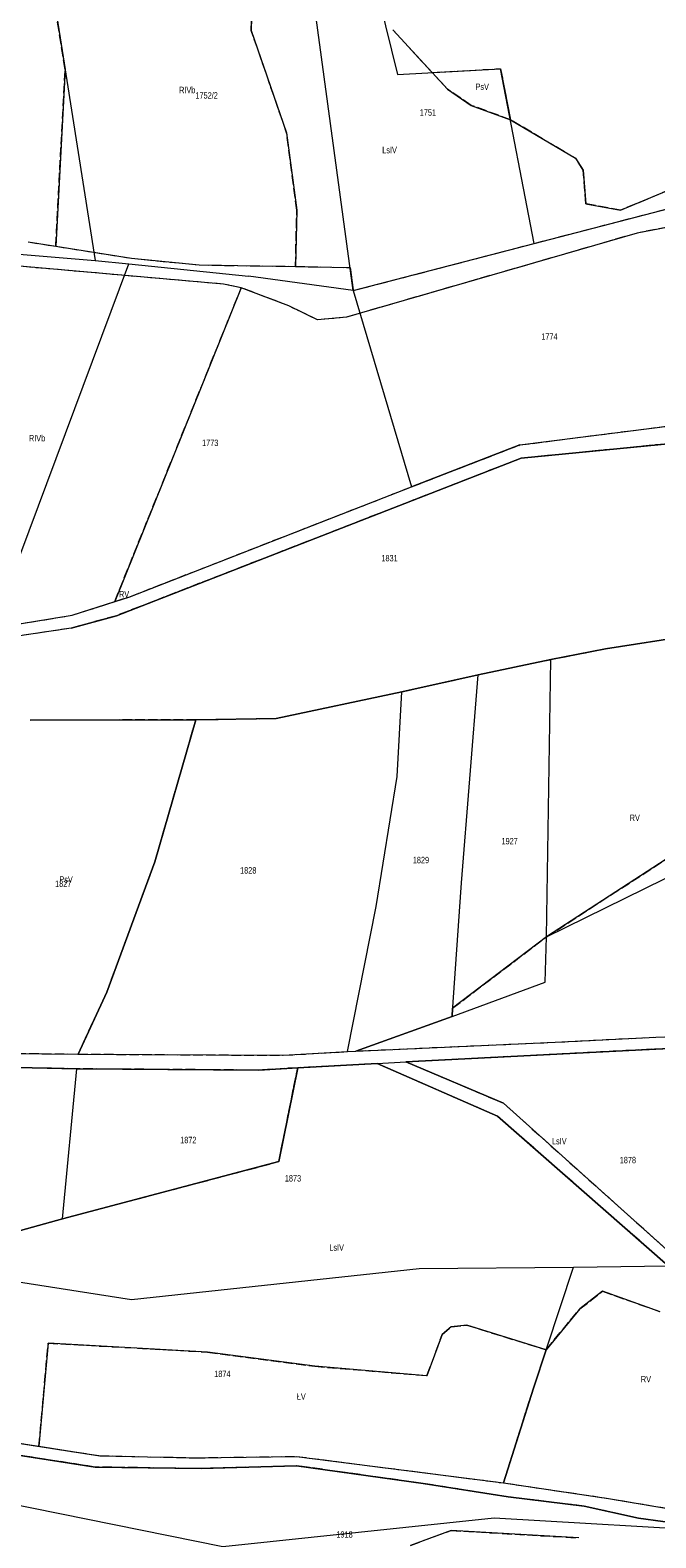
# Model space of a CAD drawing. Header units: metres. Extents: x 7496145 to 7500200, y 5498500 to 5502080.
# Tile 78 of 202: x 7498311 to 7498458, y 5499478 to 5499832. Entities that reach past the tile are written whole.
import ezdxf
from ezdxf.enums import TextEntityAlignment as Align

# ---------------------------------------------------------------- set-up
doc = ezdxf.new("R2010")
doc.units = ezdxf.units.M
doc.header["$MEASUREMENT"] = 0
for name, pattern in [('2.25_0.75', [3, 2.25, -0.75]), ('219-1000', [0]), ('egug-1000', [0])]:
    doc.linetypes.add(name, pattern=pattern)
for name, color, linetype in [('209-oznaczenie konturu klasyfikacyjnego', 7, 'CONTINUOUS'), ('211-numer działki ewidencyjnej', 7, 'CONTINUOUS'), ('217-kontur klasyfikacyjny', 7, 'CONTINUOUS'), ('218-kontur użytku gruntowego', 7, 'CONTINUOUS'), ('219-działka ewidencyjna', 7, 'CONTINUOUS')]:
    doc.layers.add(name, color=color, linetype=linetype)
doc.styles.get("Standard").update_dxf_attribs({"font": 'Working1250', "width": 0.75})

msp = doc.modelspace()

# ---------------------------------------------------------------- linework, layer by layer
at = {"layer": '217-kontur klasyfikacyjny', "color": 3, "linetype": '2.25_0.75', "lineweight": 18, "flags": 128}
for points in [[(7498362.96, 5499832.16), (7498363.26, 5499844.39)], [(7498319.23, 5499822.98), (7498316.34, 5499841.37)], [(7498371.24, 5499808.14), (7498362.96, 5499832.16)], [(7498405.44, 5499822.27), (7498396.23, 5499832.25)], [(7498317.05, 5499781.47), (7498319.23, 5499822.98)], [(7498405.44, 5499822.27), (7498421.52, 5499823.16)], [(7498409.08, 5499818.32), (7498405.44, 5499822.27)], [(7498421.52, 5499823.16), (7498423.82, 5499811.19)], [(7498414.63, 5499814.55), (7498409.08, 5499818.32)], [(7498423.82, 5499811.19), (7498414.63, 5499814.55)], [(7498439.12, 5499802.14), (7498423.82, 5499811.19)], [(7498373.67, 5499789.93), (7498371.24, 5499808.14)], [(7498440.95, 5499799.37), (7498439.12, 5499802.14)], [(7498441.51, 5499791.44), (7498440.95, 5499799.37)], [(7498478.18, 5499801.81), (7498449.7, 5499789.93)], [(7498429.41, 5499782.15), (7498475.24, 5499794.04)], [(7498373.33, 5499776.75), (7498373.67, 5499789.93)], [(7498449.7, 5499789.93), (7498441.51, 5499791.44)], [(7498478.55, 5499789.32), (7498453.59, 5499784.59)], [(7498310.55, 5499782.49), (7498317.05, 5499781.47)], [(7498317.05, 5499781.47), (7498334.84, 5499778.68)], [(7498453.59, 5499784.59), (7498385.32, 5499764.82)], [(7498386.92, 5499771.07), (7498429.41, 5499782.15)], [(7498356.46, 5499772.59), (7498286.25, 5499778.73)], [(7498334.84, 5499778.68), (7498350.7, 5499777.09)], [(7498350.7, 5499777.09), (7498373.33, 5499776.75)], [(7498373.33, 5499776.75), (7498386.19, 5499776.46)], [(7498386.19, 5499776.46), (7498386.92, 5499771.07)], [(7498330.89, 5499698.08), (7498360.62, 5499771.75)], [(7498360.62, 5499771.75), (7498356.46, 5499772.59)], [(7498371.78, 5499767.48), (7498360.62, 5499771.75)], [(7498378.55, 5499764.2), (7498371.78, 5499767.48)], [(7498385.32, 5499764.82), (7498378.55, 5499764.2)], [(7498426.01, 5499734.83), (7498462.61, 5499739.52)], [(7498472.1, 5499736.23), (7498426.33, 5499731.72)], [(7498400.61, 5499725.02), (7498426.01, 5499734.83)], [(7498426.33, 5499731.72), (7498331.3, 5499694.76)], [(7498334.43, 5499699.22), (7498400.61, 5499725.02)], [(7498320.92, 5499694.87), (7498330.89, 5499698.08)], [(7498330.89, 5499698.08), (7498334.43, 5499699.22)], [(7498302.18, 5499691.81), (7498320.92, 5499694.87)], [(7498331.3, 5499694.76), (7498320.63, 5499691.83)], [(7498446.18, 5499687.02), (7498486.44, 5499693.28)], [(7498320.63, 5499691.83), (7498301.69, 5499688.98)], [(7498433.34, 5499684.48), (7498446.18, 5499687.02)], [(7498416.26, 5499680.89), (7498433.34, 5499684.48)], [(7498398.33, 5499676.91), (7498416.26, 5499680.89)], [(7498368.77, 5499670.64), (7498398.33, 5499676.91)], [(7498349.96, 5499670.34), (7498311.01, 5499670.21)], [(7498340.32, 5499636.97), (7498349.96, 5499670.34)], [(7498349.96, 5499670.34), (7498368.77, 5499670.64)], [(7498432.27, 5499619.35), (7498466.19, 5499641.37)], [(7498329.05, 5499606.43), (7498340.32, 5499636.97)], [(7498410.26, 5499602.64), (7498432.27, 5499619.35)], [(7498322.33, 5499591.85), (7498329.05, 5499606.43)], [(7498410.12, 5499600.7), (7498410.26, 5499602.64)], [(7498387.5, 5499592.57), (7498410.12, 5499600.7)], [(7498387.5, 5499592.57), (7498434.33, 5499594.65)], [(7498434.33, 5499594.65), (7498457.97, 5499595.84)], [(7498457.97, 5499595.84), (7498470.46, 5499596.3)], [(7498283.79, 5499592.33), (7498322.33, 5499591.85)], [(7498322.33, 5499591.85), (7498370.49, 5499591.57)], [(7498370.49, 5499591.57), (7498385.53, 5499592.43)], [(7498385.53, 5499592.43), (7498387.5, 5499592.57)], [(7498453.19, 5499592.8), (7498399.29, 5499590.02)], [(7498465.88, 5499593.41), (7498453.19, 5499592.8)], [(7498322.02, 5499588.39), (7498279.86, 5499589.32)], [(7498364.76, 5499588.1), (7498322.02, 5499588.39)], [(7498373.87, 5499588.66), (7498364.76, 5499588.1)], [(7498369.42, 5499566.62), (7498373.87, 5499588.66)], [(7498392.5, 5499589.63), (7498373.87, 5499588.66)], [(7498420.8, 5499577.26), (7498392.5, 5499589.63)], [(7498399.29, 5499590.02), (7498422.18, 5499580.35)], [(7498422.18, 5499580.35), (7498460.57, 5499545.93)], [(7498460.89, 5499542.16), (7498420.8, 5499577.26)], [(7498318.64, 5499553.22), (7498369.42, 5499566.62)], [(7498280.79, 5499542.71), (7498318.64, 5499553.22)], [(7498440.12, 5499532.05), (7498445.43, 5499536.18)], [(7498445.43, 5499536.18), (7498459.01, 5499531.39)], [(7498432.21, 5499522.45), (7498440.12, 5499532.05)], [(7498407.81, 5499526.07), (7498409.94, 5499527.8)], [(7498409.94, 5499527.8), (7498413.57, 5499528.23)], [(7498413.57, 5499528.23), (7498432.21, 5499522.45)], [(7498313.08, 5499499.79), (7498315.26, 5499524.01)], [(7498315.26, 5499524.01), (7498352.7, 5499521.91)], [(7498404.23, 5499516.37), (7498407.81, 5499526.07)], [(7498352.7, 5499521.91), (7498377.89, 5499518.57)], [(7498429.23, 5499513.42), (7498432.21, 5499522.45)], [(7498377.89, 5499518.57), (7498404.23, 5499516.37)], [(7498422.22, 5499491.2), (7498429.23, 5499513.42)], [(7498303.11, 5499501.33), (7498313.08, 5499499.79)], [(7498313.08, 5499499.79), (7498327.37, 5499497.59)], [(7498326.29, 5499494.92), (7498308.3, 5499497.72)], [(7498351.23, 5499494.57), (7498326.29, 5499494.92)], [(7498327.37, 5499497.59), (7498349.89, 5499497.09)], [(7498349.89, 5499497.09), (7498373.59, 5499497.43)], [(7498373.61, 5499495.23), (7498351.23, 5499494.57)], [(7498373.59, 5499497.43), (7498422.22, 5499491.2)], [(7498403.36, 5499491.07), (7498373.61, 5499495.23)], [(7498422.22, 5499491.2), (7498446.88, 5499487.56)], [(7498423.3, 5499487.93), (7498403.36, 5499491.07)], [(7498441.15, 5499485.75), (7498423.3, 5499487.93)], [(7498453.88, 5499482.89), (7498441.15, 5499485.75)], [(7498446.88, 5499487.56), (7498476.51, 5499482.57)], [(7498465.31, 5499481.34), (7498453.88, 5499482.89)], [(7498400.38, 5499476.54), (7498409.91, 5499480.04)], [(7498409.91, 5499480.04), (7498439.88, 5499478.29)]]:
    msp.add_lwpolyline(points, dxfattribs=at)
at = {"layer": '218-kontur użytku gruntowego', "color": 3, "linetype": 'egug-1000', "lineweight": 18, "flags": 128}
for points in [[(7498363.26, 5499844.39), (7498362.96, 5499832.16)], [(7498316.34, 5499841.37), (7498319.23, 5499822.98)], [(7498362.96, 5499832.16), (7498371.24, 5499808.14)], [(7498396.23, 5499832.25), (7498405.44, 5499822.27)], [(7498319.23, 5499822.98), (7498317.05, 5499781.47)], [(7498405.44, 5499822.27), (7498421.52, 5499823.16)], [(7498405.44, 5499822.27), (7498409.08, 5499818.32)], [(7498421.52, 5499823.16), (7498423.82, 5499811.19)], [(7498409.08, 5499818.32), (7498414.63, 5499814.55)], [(7498414.63, 5499814.55), (7498423.82, 5499811.19)], [(7498423.82, 5499811.19), (7498439.12, 5499802.14)], [(7498371.24, 5499808.14), (7498373.67, 5499789.93)], [(7498439.12, 5499802.14), (7498440.95, 5499799.37)], [(7498440.95, 5499799.37), (7498441.51, 5499791.44)], [(7498449.7, 5499789.93), (7498478.18, 5499801.81)], [(7498429.41, 5499782.15), (7498475.24, 5499794.04)], [(7498373.67, 5499789.93), (7498373.33, 5499776.75)], [(7498441.51, 5499791.44), (7498449.7, 5499789.93)], [(7498478.55, 5499789.32), (7498453.59, 5499784.59)], [(7498310.55, 5499782.49), (7498317.05, 5499781.47)], [(7498317.05, 5499781.47), (7498334.84, 5499778.68)], [(7498453.59, 5499784.59), (7498385.32, 5499764.82)], [(7498386.92, 5499771.07), (7498429.41, 5499782.15)], [(7498356.46, 5499772.59), (7498286.25, 5499778.73)], [(7498334.84, 5499778.68), (7498350.7, 5499777.09)], [(7498350.7, 5499777.09), (7498373.33, 5499776.75)], [(7498373.33, 5499776.75), (7498386.19, 5499776.46)], [(7498386.19, 5499776.46), (7498386.92, 5499771.07)], [(7498360.62, 5499771.75), (7498330.89, 5499698.08)], [(7498360.62, 5499771.75), (7498356.46, 5499772.59)], [(7498371.78, 5499767.48), (7498360.62, 5499771.75)], [(7498378.55, 5499764.2), (7498371.78, 5499767.48)], [(7498385.32, 5499764.82), (7498378.55, 5499764.2)], [(7498426.01, 5499734.83), (7498462.61, 5499739.52)], [(7498472.1, 5499736.23), (7498426.33, 5499731.72)], [(7498400.61, 5499725.02), (7498426.01, 5499734.83)], [(7498426.33, 5499731.72), (7498331.3, 5499694.76)], [(7498334.43, 5499699.22), (7498400.61, 5499725.02)], [(7498320.92, 5499694.87), (7498330.89, 5499698.08)], [(7498330.89, 5499698.08), (7498334.43, 5499699.22)], [(7498302.18, 5499691.81), (7498320.92, 5499694.87)], [(7498331.3, 5499694.76), (7498320.63, 5499691.83)], [(7498486.44, 5499693.28), (7498446.18, 5499687.02)], [(7498320.63, 5499691.83), (7498301.69, 5499688.98)], [(7498446.18, 5499687.02), (7498433.34, 5499684.48)], [(7498433.34, 5499684.48), (7498416.26, 5499680.89)], [(7498416.26, 5499680.89), (7498398.33, 5499676.91)], [(7498398.33, 5499676.91), (7498368.77, 5499670.64)], [(7498349.96, 5499670.34), (7498311.01, 5499670.21)], [(7498349.96, 5499670.34), (7498340.32, 5499636.97)], [(7498368.77, 5499670.64), (7498349.96, 5499670.34)], [(7498466.19, 5499641.37), (7498432.27, 5499619.35)], [(7498340.32, 5499636.97), (7498329.05, 5499606.43)], [(7498432.27, 5499619.35), (7498410.26, 5499602.64)], [(7498329.05, 5499606.43), (7498322.33, 5499591.85)], [(7498410.26, 5499602.64), (7498410.12, 5499600.7)], [(7498410.12, 5499600.7), (7498387.5, 5499592.57)], [(7498387.5, 5499592.57), (7498434.33, 5499594.65)], [(7498434.33, 5499594.65), (7498457.97, 5499595.84)], [(7498457.97, 5499595.84), (7498470.46, 5499596.3)], [(7498283.79, 5499592.33), (7498322.33, 5499591.85)], [(7498322.33, 5499591.85), (7498370.49, 5499591.57)], [(7498370.49, 5499591.57), (7498385.53, 5499592.43)], [(7498385.53, 5499592.43), (7498387.5, 5499592.57)], [(7498453.19, 5499592.8), (7498399.29, 5499590.02)], [(7498465.88, 5499593.41), (7498453.19, 5499592.8)], [(7498322.02, 5499588.39), (7498279.86, 5499589.32)], [(7498364.76, 5499588.1), (7498322.02, 5499588.39)], [(7498373.87, 5499588.66), (7498364.76, 5499588.1)], [(7498373.87, 5499588.66), (7498369.42, 5499566.62)], [(7498392.5, 5499589.63), (7498373.87, 5499588.66)], [(7498420.8, 5499577.26), (7498392.5, 5499589.63)], [(7498399.29, 5499590.02), (7498422.18, 5499580.35)], [(7498422.18, 5499580.35), (7498460.57, 5499545.93)], [(7498460.89, 5499542.16), (7498420.8, 5499577.26)], [(7498369.42, 5499566.62), (7498318.64, 5499553.22)], [(7498318.64, 5499553.22), (7498280.79, 5499542.71)], [(7498445.43, 5499536.18), (7498440.12, 5499532.05)], [(7498459.01, 5499531.39), (7498445.43, 5499536.18)], [(7498440.12, 5499532.05), (7498432.21, 5499522.45)], [(7498409.94, 5499527.8), (7498407.81, 5499526.07)], [(7498413.57, 5499528.23), (7498409.94, 5499527.8)], [(7498432.21, 5499522.45), (7498413.57, 5499528.23)], [(7498315.26, 5499524.01), (7498313.08, 5499499.79)], [(7498352.7, 5499521.91), (7498315.26, 5499524.01)], [(7498407.81, 5499526.07), (7498404.23, 5499516.37)], [(7498377.89, 5499518.57), (7498352.7, 5499521.91)], [(7498432.21, 5499522.45), (7498429.23, 5499513.42)], [(7498404.23, 5499516.37), (7498377.89, 5499518.57)], [(7498429.23, 5499513.42), (7498422.22, 5499491.2)], [(7498303.11, 5499501.33), (7498313.08, 5499499.79)], [(7498313.08, 5499499.79), (7498327.37, 5499497.59)], [(7498326.29, 5499494.92), (7498308.3, 5499497.72)], [(7498351.23, 5499494.57), (7498326.29, 5499494.92)], [(7498327.37, 5499497.59), (7498349.89, 5499497.09)], [(7498349.89, 5499497.09), (7498373.59, 5499497.43)], [(7498373.61, 5499495.23), (7498351.23, 5499494.57)], [(7498373.59, 5499497.43), (7498422.22, 5499491.2)], [(7498403.36, 5499491.07), (7498373.61, 5499495.23)], [(7498422.22, 5499491.2), (7498446.88, 5499487.56)], [(7498423.3, 5499487.93), (7498403.36, 5499491.07)], [(7498441.15, 5499485.75), (7498423.3, 5499487.93)], [(7498453.88, 5499482.89), (7498441.15, 5499485.75)], [(7498446.88, 5499487.56), (7498476.51, 5499482.57)], [(7498465.31, 5499481.34), (7498453.88, 5499482.89)], [(7498409.91, 5499480.04), (7498400.38, 5499476.54)], [(7498439.88, 5499478.29), (7498409.91, 5499480.04)]]:
    msp.add_lwpolyline(points, dxfattribs=at)
at = {"layer": '219-działka ewidencyjna', "color": 3, "linetype": '219-1000', "lineweight": 18, "flags": 128}
for points in [[(7498312.75, 5499864.2), (7498326.27, 5499778.16)], [(7498388.86, 5499856.17), (7498397.27, 5499821.82)], [(7498386.92, 5499771.07), (7498375.64, 5499854.15)], [(7498397.27, 5499821.82), (7498421.52, 5499823.16)], [(7498429.41, 5499782.15), (7498421.52, 5499823.16)], [(7498429.41, 5499782.15), (7498475.24, 5499794.04)], [(7498386.92, 5499771.07), (7498429.41, 5499782.15)], [(7498305.64, 5499779.82), (7498326.27, 5499778.16)], [(7498326.27, 5499778.16), (7498334.21, 5499777.36)], [(7498302.18, 5499691.81), (7498334.21, 5499777.36)], [(7498334.21, 5499777.36), (7498362.31, 5499774.46)], [(7498386.92, 5499771.07), (7498362.31, 5499774.46)], [(7498386.92, 5499771.07), (7498400.61, 5499725.02)], [(7498426.01, 5499734.83), (7498462.61, 5499739.52)], [(7498426.33, 5499731.72), (7498472.1, 5499736.23)], [(7498426.01, 5499734.83), (7498400.61, 5499725.02)], [(7498331.3, 5499694.76), (7498426.33, 5499731.72)], [(7498334.43, 5499699.22), (7498400.61, 5499725.02)], [(7498320.92, 5499694.87), (7498334.43, 5499699.22)], [(7498302.18, 5499691.81), (7498320.92, 5499694.87)], [(7498320.63, 5499691.83), (7498331.3, 5499694.76)], [(7498446.18, 5499687.02), (7498486.44, 5499693.28)], [(7498320.63, 5499691.83), (7498301.69, 5499688.98)], [(7498433.34, 5499684.48), (7498446.18, 5499687.02)], [(7498416.26, 5499680.89), (7498433.34, 5499684.48)], [(7498432.27, 5499619.35), (7498433.34, 5499684.48)], [(7498398.33, 5499676.91), (7498416.26, 5499680.89)], [(7498412.36, 5499632.09), (7498416.26, 5499680.89)], [(7498368.77, 5499670.64), (7498398.33, 5499676.91)], [(7498397.2, 5499657.01), (7498398.33, 5499676.91)], [(7498311.01, 5499670.21), (7498349.96, 5499670.34)], [(7498340.32, 5499636.97), (7498349.96, 5499670.34)], [(7498349.96, 5499670.34), (7498368.77, 5499670.64)], [(7498392.31, 5499626.48), (7498397.2, 5499657.01)], [(7498432.27, 5499619.35), (7498497.01, 5499651.12)], [(7498329.05, 5499606.43), (7498340.32, 5499636.97)], [(7498410.12, 5499600.7), (7498412.36, 5499632.09)], [(7498385.53, 5499592.43), (7498392.31, 5499626.48)], [(7498432, 5499608.76), (7498432.27, 5499619.35)], [(7498410.12, 5499600.7), (7498432, 5499608.76)], [(7498322.33, 5499591.85), (7498329.05, 5499606.43)], [(7498387.5, 5499592.57), (7498410.12, 5499600.7)], [(7498387.5, 5499592.57), (7498434.33, 5499594.65)], [(7498434.33, 5499594.65), (7498457.97, 5499595.84)], [(7498453.19, 5499592.8), (7498499.7, 5499595.02)], [(7498457.97, 5499595.84), (7498470.46, 5499596.3)], [(7498283.79, 5499592.33), (7498322.33, 5499591.85)], [(7498322.33, 5499591.85), (7498370.49, 5499591.57)], [(7498370.49, 5499591.57), (7498385.53, 5499592.43)], [(7498385.53, 5499592.43), (7498387.5, 5499592.57)], [(7498399.29, 5499590.02), (7498453.19, 5499592.8)], [(7498279.86, 5499589.32), (7498322.02, 5499588.39)], [(7498318.64, 5499553.22), (7498322.02, 5499588.39)], [(7498322.02, 5499588.39), (7498364.76, 5499588.1)], [(7498364.76, 5499588.1), (7498373.87, 5499588.66)], [(7498369.42, 5499566.62), (7498373.87, 5499588.66)], [(7498373.87, 5499588.66), (7498392.5, 5499589.63)], [(7498392.5, 5499589.63), (7498399.29, 5499590.02)], [(7498392.5, 5499589.63), (7498420.8, 5499577.26)], [(7498422.18, 5499580.35), (7498399.29, 5499590.02)], [(7498422.18, 5499580.35), (7498463.54, 5499543.27)], [(7498420.8, 5499577.26), (7498460.89, 5499542.16)], [(7498318.64, 5499553.22), (7498369.42, 5499566.62)], [(7498280.79, 5499542.71), (7498318.64, 5499553.22)], [(7498334.82, 5499534.27), (7498402.36, 5499541.5)], [(7498402.36, 5499541.5), (7498438.61, 5499541.84)], [(7498429.23, 5499513.42), (7498438.61, 5499541.84)], [(7498438.61, 5499541.84), (7498460.89, 5499542.16)], [(7498308.27, 5499538.37), (7498334.82, 5499534.27)], [(7498422.22, 5499491.2), (7498429.23, 5499513.42)], [(7498303.11, 5499501.33), (7498327.37, 5499497.59)], [(7498303.14, 5499498.52), (7498326.29, 5499494.92)], [(7498326.29, 5499494.92), (7498351.23, 5499494.57)], [(7498327.37, 5499497.59), (7498349.89, 5499497.09)], [(7498349.89, 5499497.09), (7498373.59, 5499497.43)], [(7498351.23, 5499494.57), (7498373.61, 5499495.23)], [(7498373.59, 5499497.43), (7498422.22, 5499491.2)], [(7498373.61, 5499495.23), (7498403.36, 5499491.07)], [(7498273.05, 5499493.07), (7498356.31, 5499476.25)], [(7498422.22, 5499491.2), (7498446.88, 5499487.56)], [(7498403.36, 5499491.07), (7498423.3, 5499487.93)], [(7498423.3, 5499487.93), (7498441.15, 5499485.75)], [(7498441.15, 5499485.75), (7498453.88, 5499482.89)], [(7498446.88, 5499487.56), (7498476.51, 5499482.57)], [(7498356.31, 5499476.25), (7498420.01, 5499482.97)], [(7498420.01, 5499482.97), (7498476.33, 5499479.74)], [(7498453.88, 5499482.89), (7498465.31, 5499481.34)]]:
    msp.add_lwpolyline(points, dxfattribs=at)

# ---------------------------------------------------------------- texts
at = {"layer": '209-oznaczenie konturu klasyfikacyjnego', "color": 3, "linetype": 'Continuous', "lineweight": 18, "width": 0.79}
for s, p in [('RIVb', (7498346.01, 5499817.41)), ('PsV', (7498415.63, 5499818.18)), ('LsIV', (7498393.72, 5499803.32)), ('RIVb', (7498310.74, 5499735.69)), ('RV', (7498331.89, 5499699.08)), ('RV', (7498451.85, 5499646.58)), ('PsV', (7498317.88, 5499632.1)), ('LsIV', (7498433.59, 5499570.67)), ('LsIV', (7498381.29, 5499545.71)), ('RV', (7498454.47, 5499514.82)), ('ŁV', (7498373.65, 5499510.72))]:
    msp.add_text(s, height=1.5, dxfattribs=at).set_placement(p)
at = {"layer": '211-numer działki ewidencyjnej', "color": 3, "linetype": 'Continuous', "lineweight": 18, "width": 0.79}
for s, p in [('1752/2', (7498349.84, 5499817.64)), ('1751', (7498402.53, 5499813.62)), ('1927', (7498421.73, 5499642.59)), ('1874', (7498354.26, 5499517.54))]:
    msp.add_text(s, height=1.5, dxfattribs=at).set_placement(p, align=Align.TOP_LEFT)
for s, p in [('1774', (7498431.08, 5499759.53)), ('1773', (7498351.4, 5499734.59)), ('1831', (7498393.52, 5499707.52)), ('1829', (7498400.9, 5499636.66)), ('1828', (7498360.33, 5499634.24)), ('1827', (7498316.88, 5499631.1)), ('1872', (7498346.26, 5499570.94)), ('1878', (7498449.5, 5499566.24)), ('1873', (7498370.84, 5499561.95)), ('1918', (7498382.95, 5499478.35))]:
    msp.add_text(s, height=1.5, dxfattribs=at).set_placement(p)

doc.saveas('drawing.dxf')
